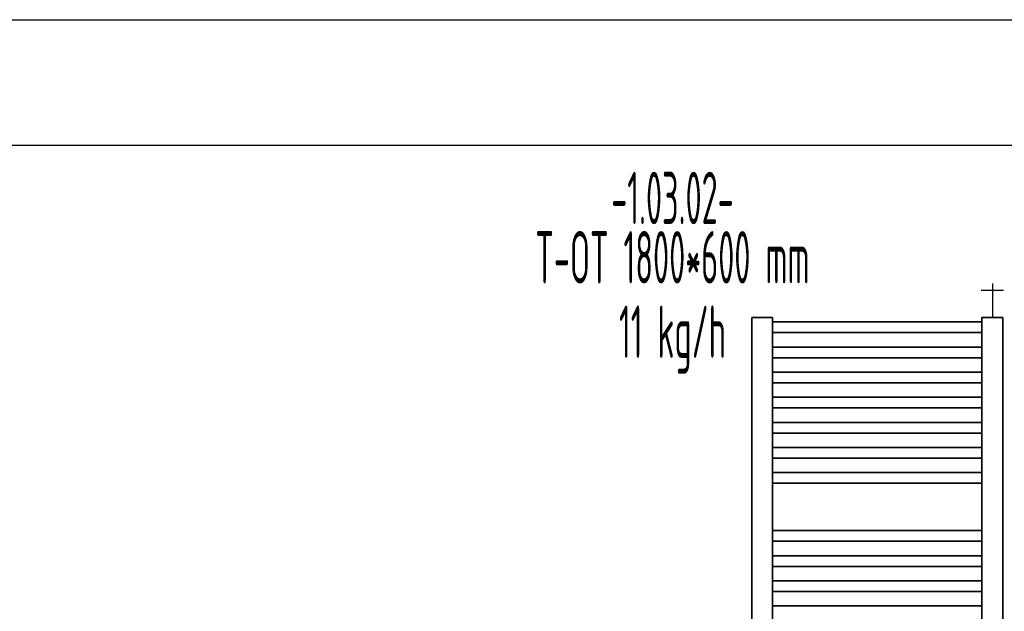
# Model space of a CAD drawing. Header units: millimetres. Extents: x 60394 to 199354, y 20895 to 166073.
# Tile 107 of 256: x 92498 to 94850, y 22282 to 23695. Entities that reach past the tile are written whole.
import ezdxf
from ezdxf.enums import TextEntityAlignment as Align

# ---------------------------------------------------------------- set-up
doc = ezdxf.new("R2010")
doc.units = ezdxf.units.MM
for name, color, linetype, lineweight in [('JS_VYT_POPIS - OBECNĚ', 7, 'Continuous', 5), ('UT_SCHÉMA_SYMBOLY', 7, 'Continuous', 25), ('UT_ZAŘÍZENÍ - OT', 3, 'Continuous', 35)]:
    doc.layers.add(name, color=color, linetype=linetype, lineweight=lineweight)
doc.styles.add('VZT_POPIS', font='isocp.shx', dxfattribs={"width": 0.6, "height": 125})

msp = doc.modelspace()

# ---------------------------------------------------------------- linework, layer by layer
for p, q in [((64740.6, 23695.4), (199354.4, 23695.4)), ((64740.6, 23395.4), (199354.4, 23395.4))]:
    msp.add_line(p, q)
at = {"layer": 'UT_SCHÉMA_SYMBOLY'}
for p, q in [((94821.6, 23065.5), (94821.6, 22983.6)), ((94794.6, 23049.5), (94848.6, 23049.5))]:
    msp.add_line(p, q, dxfattribs=at)
at = {"layer": 'UT_ZAŘÍZENÍ - OT', "linetype": 'Continuous'}
for p, q in [((94296.6, 22983.6), (94246.6, 22983.6)), ((94246.6, 22983.6), (94246.6, 21163.6)), ((94296.6, 21163.6), (94296.6, 22983.6)), ((94846.6, 22983.6), (94796.6, 22983.6)), ((94796.6, 22983.6), (94796.6, 21163.6)), ((94846.6, 21163.6), (94846.6, 22983.6)), ((94296.6, 22973.3), (94796.6, 22973.3)), ((94296.6, 22973.3), (94796.6, 22973.3)), ((94296.6, 22973.3), (94796.6, 22973.3)), ((94296.6, 22973.3), (94796.6, 22973.3)), ((94296.6, 22973.3), (94796.6, 22973.3)), ((94296.6, 22973.3), (94796.6, 22973.3)), ((94296.6, 22973.3), (94796.6, 22973.3)), ((94296.6, 22973.3), (94796.6, 22973.3)), ((94296.6, 22973.3), (94796.6, 22973.3)), ((94296.6, 22973.3), (94796.6, 22973.3)), ((94296.6, 22973.3), (94796.6, 22973.3)), ((94296.6, 22973.3), (94796.6, 22973.3)), ((94296.6, 22973.3), (94796.6, 22973.3)), ((94296.6, 22973.3), (94796.6, 22973.3)), ((94296.6, 22973.3), (94796.6, 22973.3)), ((94296.6, 22973.3), (94796.6, 22973.3)), ((94296.6, 22973.3), (94796.6, 22973.3)), ((94296.6, 22973.3), (94796.6, 22973.3)), ((94296.6, 22973.3), (94796.6, 22973.3)), ((94296.6, 22973.3), (94796.6, 22973.3)), ((94296.6, 22973.3), (94796.6, 22973.3)), ((94296.6, 22973.3), (94796.6, 22973.3)), ((94296.6, 22973.3), (94796.6, 22973.3)), ((94296.6, 22973.3), (94796.6, 22973.3)), ((94296.6, 22973.3), (94796.6, 22973.3)), ((94296.6, 22973.3), (94796.6, 22973.3)), ((94296.6, 22973.3), (94796.6, 22973.3)), ((94296.6, 22973.3), (94796.6, 22973.3)), ((94296.6, 22973.3), (94796.6, 22973.3)), ((94296.6, 22973.3), (94796.6, 22973.3)), ((94296.6, 22973.3), (94796.6, 22973.3)), ((94296.6, 22973.3), (94796.6, 22973.3)), ((94296.6, 22973.3), (94796.6, 22973.3)), ((94296.6, 22973.3), (94796.6, 22973.3)), ((94296.6, 22947.9), (94796.6, 22947.9)), ((94296.6, 22947.9), (94796.6, 22947.9)), ((94296.6, 22947.9), (94796.6, 22947.9)), ((94296.6, 22947.9), (94796.6, 22947.9)), ((94296.6, 22947.9), (94796.6, 22947.9)), ((94296.6, 22947.9), (94796.6, 22947.9)), ((94296.6, 22947.9), (94796.6, 22947.9)), ((94296.6, 22947.9), (94796.6, 22947.9)), ((94296.6, 22947.9), (94796.6, 22947.9)), ((94296.6, 22947.9), (94796.6, 22947.9)), ((94296.6, 22947.9), (94796.6, 22947.9)), ((94296.6, 22947.9), (94796.6, 22947.9)), ((94296.6, 22947.9), (94796.6, 22947.9)), ((94296.6, 22947.9), (94796.6, 22947.9)), ((94296.6, 22947.9), (94796.6, 22947.9)), ((94296.6, 22947.9), (94796.6, 22947.9)), ((94296.6, 22947.9), (94796.6, 22947.9)), ((94296.6, 22947.9), (94796.6, 22947.9)), ((94296.6, 22947.9), (94796.6, 22947.9)), ((94296.6, 22947.9), (94796.6, 22947.9)), ((94296.6, 22947.9), (94796.6, 22947.9)), ((94296.6, 22947.9), (94796.6, 22947.9)), ((94296.6, 22947.9), (94796.6, 22947.9)), ((94296.6, 22947.9), (94796.6, 22947.9)), ((94296.6, 22947.9), (94796.6, 22947.9)), ((94296.6, 22947.9), (94796.6, 22947.9)), ((94296.6, 22947.9), (94796.6, 22947.9)), ((94296.6, 22947.9), (94796.6, 22947.9)), ((94296.6, 22947.9), (94796.6, 22947.9)), ((94296.6, 22947.9), (94796.6, 22947.9)), ((94296.6, 22947.9), (94796.6, 22947.9)), ((94296.6, 22947.9), (94796.6, 22947.9)), ((94296.6, 22947.9), (94796.6, 22947.9)), ((94296.6, 22947.9), (94796.6, 22947.9)), ((94296.6, 22913.3), (94796.6, 22913.3)), ((94296.6, 22913.3), (94796.6, 22913.3)), ((94296.6, 22913.3), (94796.6, 22913.3)), ((94296.6, 22913.3), (94796.6, 22913.3)), ((94296.6, 22913.3), (94796.6, 22913.3)), ((94296.6, 22913.3), (94796.6, 22913.3)), ((94296.6, 22913.3), (94796.6, 22913.3)), ((94296.6, 22913.3), (94796.6, 22913.3)), ((94296.6, 22913.3), (94796.6, 22913.3)), ((94296.6, 22913.3), (94796.6, 22913.3)), ((94296.6, 22913.3), (94796.6, 22913.3)), ((94296.6, 22913.3), (94796.6, 22913.3)), ((94296.6, 22913.3), (94796.6, 22913.3)), ((94296.6, 22913.3), (94796.6, 22913.3)), ((94296.6, 22913.3), (94796.6, 22913.3)), ((94296.6, 22913.3), (94796.6, 22913.3)), ((94296.6, 22913.3), (94796.6, 22913.3)), ((94296.6, 22913.3), (94796.6, 22913.3)), ((94296.6, 22913.3), (94796.6, 22913.3)), ((94296.6, 22913.3), (94796.6, 22913.3)), ((94296.6, 22913.3), (94796.6, 22913.3)), ((94296.6, 22913.3), (94796.6, 22913.3)), ((94296.6, 22913.3), (94796.6, 22913.3)), ((94296.6, 22913.3), (94796.6, 22913.3)), ((94296.6, 22913.3), (94796.6, 22913.3)), ((94296.6, 22913.3), (94796.6, 22913.3)), ((94296.6, 22913.3), (94796.6, 22913.3)), ((94296.6, 22913.3), (94796.6, 22913.3)), ((94296.6, 22913.3), (94796.6, 22913.3)), ((94296.6, 22913.3), (94796.6, 22913.3)), ((94296.6, 22913.3), (94796.6, 22913.3)), ((94296.6, 22913.3), (94796.6, 22913.3)), ((94296.6, 22913.3), (94796.6, 22913.3)), ((94296.6, 22913.3), (94796.6, 22913.3)), ((94296.6, 22887.9), (94796.6, 22887.9)), ((94296.6, 22887.9), (94796.6, 22887.9)), ((94296.6, 22887.9), (94796.6, 22887.9)), ((94296.6, 22887.9), (94796.6, 22887.9)), ((94296.6, 22887.9), (94796.6, 22887.9)), ((94296.6, 22887.9), (94796.6, 22887.9)), ((94296.6, 22887.9), (94796.6, 22887.9)), ((94296.6, 22887.9), (94796.6, 22887.9)), ((94296.6, 22887.9), (94796.6, 22887.9)), ((94296.6, 22887.9), (94796.6, 22887.9)), ((94296.6, 22887.9), (94796.6, 22887.9)), ((94296.6, 22887.9), (94796.6, 22887.9)), ((94296.6, 22887.9), (94796.6, 22887.9)), ((94296.6, 22887.9), (94796.6, 22887.9)), ((94296.6, 22887.9), (94796.6, 22887.9)), ((94296.6, 22887.9), (94796.6, 22887.9)), ((94296.6, 22887.9), (94796.6, 22887.9)), ((94296.6, 22887.9), (94796.6, 22887.9)), ((94296.6, 22887.9), (94796.6, 22887.9)), ((94296.6, 22887.9), (94796.6, 22887.9)), ((94296.6, 22887.9), (94796.6, 22887.9)), ((94296.6, 22887.9), (94796.6, 22887.9)), ((94296.6, 22887.9), (94796.6, 22887.9)), ((94296.6, 22887.9), (94796.6, 22887.9)), ((94296.6, 22887.9), (94796.6, 22887.9)), ((94296.6, 22887.9), (94796.6, 22887.9)), ((94296.6, 22887.9), (94796.6, 22887.9)), ((94296.6, 22887.9), (94796.6, 22887.9)), ((94296.6, 22887.9), (94796.6, 22887.9)), ((94296.6, 22887.9), (94796.6, 22887.9)), ((94296.6, 22887.9), (94796.6, 22887.9)), ((94296.6, 22887.9), (94796.6, 22887.9)), ((94296.6, 22887.9), (94796.6, 22887.9)), ((94296.6, 22887.9), (94796.6, 22887.9)), ((94296.6, 22853.3), (94796.6, 22853.3)), ((94296.6, 22853.3), (94796.6, 22853.3)), ((94296.6, 22853.3), (94796.6, 22853.3)), ((94296.6, 22853.3), (94796.6, 22853.3)), ((94296.6, 22853.3), (94796.6, 22853.3)), ((94296.6, 22853.3), (94796.6, 22853.3)), ((94296.6, 22853.3), (94796.6, 22853.3)), ((94296.6, 22853.3), (94796.6, 22853.3)), ((94296.6, 22853.3), (94796.6, 22853.3)), ((94296.6, 22853.3), (94796.6, 22853.3)), ((94296.6, 22853.3), (94796.6, 22853.3)), ((94296.6, 22853.3), (94796.6, 22853.3)), ((94296.6, 22853.3), (94796.6, 22853.3)), ((94296.6, 22853.3), (94796.6, 22853.3)), ((94296.6, 22853.3), (94796.6, 22853.3)), ((94296.6, 22853.3), (94796.6, 22853.3)), ((94296.6, 22853.3), (94796.6, 22853.3)), ((94296.6, 22853.3), (94796.6, 22853.3)), ((94296.6, 22853.3), (94796.6, 22853.3)), ((94296.6, 22853.3), (94796.6, 22853.3)), ((94296.6, 22853.3), (94796.6, 22853.3)), ((94296.6, 22853.3), (94796.6, 22853.3)), ((94296.6, 22853.3), (94796.6, 22853.3)), ((94296.6, 22853.3), (94796.6, 22853.3)), ((94296.6, 22853.3), (94796.6, 22853.3)), ((94296.6, 22853.3), (94796.6, 22853.3)), ((94296.6, 22853.3), (94796.6, 22853.3)), ((94296.6, 22853.3), (94796.6, 22853.3)), ((94296.6, 22853.3), (94796.6, 22853.3)), ((94296.6, 22853.3), (94796.6, 22853.3)), ((94296.6, 22853.3), (94796.6, 22853.3)), ((94296.6, 22853.3), (94796.6, 22853.3)), ((94296.6, 22853.3), (94796.6, 22853.3)), ((94296.6, 22853.3), (94796.6, 22853.3)), ((94296.6, 22827.9), (94796.6, 22827.9)), ((94296.6, 22827.9), (94796.6, 22827.9)), ((94296.6, 22827.9), (94796.6, 22827.9)), ((94296.6, 22827.9), (94796.6, 22827.9)), ((94296.6, 22827.9), (94796.6, 22827.9)), ((94296.6, 22827.9), (94796.6, 22827.9)), ((94296.6, 22827.9), (94796.6, 22827.9)), ((94296.6, 22827.9), (94796.6, 22827.9)), ((94296.6, 22827.9), (94796.6, 22827.9)), ((94296.6, 22827.9), (94796.6, 22827.9)), ((94296.6, 22827.9), (94796.6, 22827.9)), ((94296.6, 22827.9), (94796.6, 22827.9)), ((94296.6, 22827.9), (94796.6, 22827.9)), ((94296.6, 22827.9), (94796.6, 22827.9)), ((94296.6, 22827.9), (94796.6, 22827.9)), ((94296.6, 22827.9), (94796.6, 22827.9)), ((94296.6, 22827.9), (94796.6, 22827.9)), ((94296.6, 22827.9), (94796.6, 22827.9)), ((94296.6, 22827.9), (94796.6, 22827.9)), ((94296.6, 22827.9), (94796.6, 22827.9)), ((94296.6, 22827.9), (94796.6, 22827.9)), ((94296.6, 22827.9), (94796.6, 22827.9)), ((94296.6, 22827.9), (94796.6, 22827.9)), ((94296.6, 22827.9), (94796.6, 22827.9)), ((94296.6, 22827.9), (94796.6, 22827.9)), ((94296.6, 22827.9), (94796.6, 22827.9)), ((94296.6, 22827.9), (94796.6, 22827.9)), ((94296.6, 22827.9), (94796.6, 22827.9)), ((94296.6, 22827.9), (94796.6, 22827.9)), ((94296.6, 22827.9), (94796.6, 22827.9)), ((94296.6, 22827.9), (94796.6, 22827.9)), ((94296.6, 22827.9), (94796.6, 22827.9)), ((94296.6, 22827.9), (94796.6, 22827.9)), ((94296.6, 22827.9), (94796.6, 22827.9)), ((94296.6, 22793.3), (94796.6, 22793.3)), ((94296.6, 22793.3), (94796.6, 22793.3)), ((94296.6, 22793.3), (94796.6, 22793.3)), ((94296.6, 22793.3), (94796.6, 22793.3)), ((94296.6, 22793.3), (94796.6, 22793.3)), ((94296.6, 22793.3), (94796.6, 22793.3)), ((94296.6, 22793.3), (94796.6, 22793.3)), ((94296.6, 22793.3), (94796.6, 22793.3)), ((94296.6, 22793.3), (94796.6, 22793.3)), ((94296.6, 22793.3), (94796.6, 22793.3)), ((94296.6, 22793.3), (94796.6, 22793.3)), ((94296.6, 22793.3), (94796.6, 22793.3)), ((94296.6, 22793.3), (94796.6, 22793.3)), ((94296.6, 22793.3), (94796.6, 22793.3)), ((94296.6, 22793.3), (94796.6, 22793.3)), ((94296.6, 22793.3), (94796.6, 22793.3)), ((94296.6, 22793.3), (94796.6, 22793.3)), ((94296.6, 22793.3), (94796.6, 22793.3)), ((94296.6, 22793.3), (94796.6, 22793.3)), ((94296.6, 22793.3), (94796.6, 22793.3)), ((94296.6, 22793.3), (94796.6, 22793.3)), ((94296.6, 22793.3), (94796.6, 22793.3)), ((94296.6, 22793.3), (94796.6, 22793.3)), ((94296.6, 22793.3), (94796.6, 22793.3)), ((94296.6, 22793.3), (94796.6, 22793.3)), ((94296.6, 22793.3), (94796.6, 22793.3)), ((94296.6, 22793.3), (94796.6, 22793.3)), ((94296.6, 22793.3), (94796.6, 22793.3)), ((94296.6, 22793.3), (94796.6, 22793.3)), ((94296.6, 22793.3), (94796.6, 22793.3)), ((94296.6, 22793.3), (94796.6, 22793.3)), ((94296.6, 22793.3), (94796.6, 22793.3)), ((94296.6, 22793.3), (94796.6, 22793.3)), ((94296.6, 22793.3), (94796.6, 22793.3)), ((94296.6, 22767.9), (94796.6, 22767.9)), ((94296.6, 22767.9), (94796.6, 22767.9)), ((94296.6, 22767.9), (94796.6, 22767.9)), ((94296.6, 22767.9), (94796.6, 22767.9)), ((94296.6, 22767.9), (94796.6, 22767.9)), ((94296.6, 22767.9), (94796.6, 22767.9)), ((94296.6, 22767.9), (94796.6, 22767.9)), ((94296.6, 22767.9), (94796.6, 22767.9)), ((94296.6, 22767.9), (94796.6, 22767.9)), ((94296.6, 22767.9), (94796.6, 22767.9)), ((94296.6, 22767.9), (94796.6, 22767.9)), ((94296.6, 22767.9), (94796.6, 22767.9)), ((94296.6, 22767.9), (94796.6, 22767.9)), ((94296.6, 22767.9), (94796.6, 22767.9)), ((94296.6, 22767.9), (94796.6, 22767.9)), ((94296.6, 22767.9), (94796.6, 22767.9)), ((94296.6, 22767.9), (94796.6, 22767.9)), ((94296.6, 22767.9), (94796.6, 22767.9)), ((94296.6, 22767.9), (94796.6, 22767.9)), ((94296.6, 22767.9), (94796.6, 22767.9)), ((94296.6, 22767.9), (94796.6, 22767.9)), ((94296.6, 22767.9), (94796.6, 22767.9)), ((94296.6, 22767.9), (94796.6, 22767.9)), ((94296.6, 22767.9), (94796.6, 22767.9)), ((94296.6, 22767.9), (94796.6, 22767.9)), ((94296.6, 22767.9), (94796.6, 22767.9)), ((94296.6, 22767.9), (94796.6, 22767.9)), ((94296.6, 22767.9), (94796.6, 22767.9)), ((94296.6, 22767.9), (94796.6, 22767.9)), ((94296.6, 22767.9), (94796.6, 22767.9)), ((94296.6, 22767.9), (94796.6, 22767.9)), ((94296.6, 22767.9), (94796.6, 22767.9)), ((94296.6, 22767.9), (94796.6, 22767.9)), ((94296.6, 22767.9), (94796.6, 22767.9)), ((94296.6, 22733.3), (94796.6, 22733.3)), ((94296.6, 22733.3), (94796.6, 22733.3)), ((94296.6, 22733.3), (94796.6, 22733.3)), ((94296.6, 22733.3), (94796.6, 22733.3)), ((94296.6, 22733.3), (94796.6, 22733.3)), ((94296.6, 22733.3), (94796.6, 22733.3)), ((94296.6, 22733.3), (94796.6, 22733.3)), ((94296.6, 22733.3), (94796.6, 22733.3)), ((94296.6, 22733.3), (94796.6, 22733.3)), ((94296.6, 22733.3), (94796.6, 22733.3)), ((94296.6, 22733.3), (94796.6, 22733.3)), ((94296.6, 22733.3), (94796.6, 22733.3)), ((94296.6, 22733.3), (94796.6, 22733.3)), ((94296.6, 22733.3), (94796.6, 22733.3)), ((94296.6, 22733.3), (94796.6, 22733.3)), ((94296.6, 22733.3), (94796.6, 22733.3)), ((94296.6, 22733.3), (94796.6, 22733.3)), ((94296.6, 22733.3), (94796.6, 22733.3)), ((94296.6, 22733.3), (94796.6, 22733.3)), ((94296.6, 22733.3), (94796.6, 22733.3)), ((94296.6, 22733.3), (94796.6, 22733.3)), ((94296.6, 22733.3), (94796.6, 22733.3)), ((94296.6, 22733.3), (94796.6, 22733.3)), ((94296.6, 22733.3), (94796.6, 22733.3)), ((94296.6, 22733.3), (94796.6, 22733.3)), ((94296.6, 22733.3), (94796.6, 22733.3)), ((94296.6, 22733.3), (94796.6, 22733.3)), ((94296.6, 22733.3), (94796.6, 22733.3)), ((94296.6, 22733.3), (94796.6, 22733.3)), ((94296.6, 22733.3), (94796.6, 22733.3)), ((94296.6, 22733.3), (94796.6, 22733.3)), ((94296.6, 22733.3), (94796.6, 22733.3)), ((94296.6, 22733.3), (94796.6, 22733.3)), ((94296.6, 22733.3), (94796.6, 22733.3)), ((94296.6, 22707.9), (94796.6, 22707.9)), ((94296.6, 22707.9), (94796.6, 22707.9)), ((94296.6, 22707.9), (94796.6, 22707.9)), ((94296.6, 22707.9), (94796.6, 22707.9)), ((94296.6, 22707.9), (94796.6, 22707.9)), ((94296.6, 22707.9), (94796.6, 22707.9)), ((94296.6, 22707.9), (94796.6, 22707.9)), ((94296.6, 22707.9), (94796.6, 22707.9)), ((94296.6, 22707.9), (94796.6, 22707.9)), ((94296.6, 22707.9), (94796.6, 22707.9)), ((94296.6, 22707.9), (94796.6, 22707.9)), ((94296.6, 22707.9), (94796.6, 22707.9)), ((94296.6, 22707.9), (94796.6, 22707.9)), ((94296.6, 22707.9), (94796.6, 22707.9)), ((94296.6, 22707.9), (94796.6, 22707.9)), ((94296.6, 22707.9), (94796.6, 22707.9)), ((94296.6, 22707.9), (94796.6, 22707.9)), ((94296.6, 22707.9), (94796.6, 22707.9)), ((94296.6, 22707.9), (94796.6, 22707.9)), ((94296.6, 22707.9), (94796.6, 22707.9)), ((94296.6, 22707.9), (94796.6, 22707.9)), ((94296.6, 22707.9), (94796.6, 22707.9)), ((94296.6, 22707.9), (94796.6, 22707.9)), ((94296.6, 22707.9), (94796.6, 22707.9)), ((94296.6, 22707.9), (94796.6, 22707.9)), ((94296.6, 22707.9), (94796.6, 22707.9)), ((94296.6, 22707.9), (94796.6, 22707.9)), ((94296.6, 22707.9), (94796.6, 22707.9)), ((94296.6, 22707.9), (94796.6, 22707.9)), ((94296.6, 22707.9), (94796.6, 22707.9)), ((94296.6, 22707.9), (94796.6, 22707.9)), ((94296.6, 22707.9), (94796.6, 22707.9)), ((94296.6, 22707.9), (94796.6, 22707.9)), ((94296.6, 22707.9), (94796.6, 22707.9)), ((94296.6, 22673.3), (94796.6, 22673.3)), ((94296.6, 22673.3), (94796.6, 22673.3)), ((94296.6, 22673.3), (94796.6, 22673.3)), ((94296.6, 22673.3), (94796.6, 22673.3)), ((94296.6, 22673.3), (94796.6, 22673.3)), ((94296.6, 22673.3), (94796.6, 22673.3)), ((94296.6, 22673.3), (94796.6, 22673.3)), ((94296.6, 22673.3), (94796.6, 22673.3)), ((94296.6, 22673.3), (94796.6, 22673.3)), ((94296.6, 22673.3), (94796.6, 22673.3)), ((94296.6, 22673.3), (94796.6, 22673.3)), ((94296.6, 22673.3), (94796.6, 22673.3)), ((94296.6, 22673.3), (94796.6, 22673.3)), ((94296.6, 22673.3), (94796.6, 22673.3)), ((94296.6, 22673.3), (94796.6, 22673.3)), ((94296.6, 22673.3), (94796.6, 22673.3)), ((94296.6, 22673.3), (94796.6, 22673.3)), ((94296.6, 22673.3), (94796.6, 22673.3)), ((94296.6, 22673.3), (94796.6, 22673.3)), ((94296.6, 22673.3), (94796.6, 22673.3)), ((94296.6, 22673.3), (94796.6, 22673.3)), ((94296.6, 22673.3), (94796.6, 22673.3)), ((94296.6, 22673.3), (94796.6, 22673.3)), ((94296.6, 22673.3), (94796.6, 22673.3)), ((94296.6, 22673.3), (94796.6, 22673.3)), ((94296.6, 22673.3), (94796.6, 22673.3)), ((94296.6, 22673.3), (94796.6, 22673.3)), ((94296.6, 22673.3), (94796.6, 22673.3)), ((94296.6, 22673.3), (94796.6, 22673.3)), ((94296.6, 22673.3), (94796.6, 22673.3)), ((94296.6, 22673.3), (94796.6, 22673.3)), ((94296.6, 22673.3), (94796.6, 22673.3)), ((94296.6, 22673.3), (94796.6, 22673.3)), ((94296.6, 22673.3), (94796.6, 22673.3)), ((94296.6, 22647.9), (94796.6, 22647.9)), ((94296.6, 22647.9), (94796.6, 22647.9)), ((94296.6, 22647.9), (94796.6, 22647.9)), ((94296.6, 22647.9), (94796.6, 22647.9)), ((94296.6, 22647.9), (94796.6, 22647.9)), ((94296.6, 22647.9), (94796.6, 22647.9)), ((94296.6, 22647.9), (94796.6, 22647.9)), ((94296.6, 22647.9), (94796.6, 22647.9)), ((94296.6, 22647.9), (94796.6, 22647.9)), ((94296.6, 22647.9), (94796.6, 22647.9)), ((94296.6, 22647.9), (94796.6, 22647.9)), ((94296.6, 22647.9), (94796.6, 22647.9)), ((94296.6, 22647.9), (94796.6, 22647.9)), ((94296.6, 22647.9), (94796.6, 22647.9)), ((94296.6, 22647.9), (94796.6, 22647.9)), ((94296.6, 22647.9), (94796.6, 22647.9)), ((94296.6, 22647.9), (94796.6, 22647.9)), ((94296.6, 22647.9), (94796.6, 22647.9)), ((94296.6, 22647.9), (94796.6, 22647.9)), ((94296.6, 22647.9), (94796.6, 22647.9)), ((94296.6, 22647.9), (94796.6, 22647.9)), ((94296.6, 22647.9), (94796.6, 22647.9)), ((94296.6, 22647.9), (94796.6, 22647.9)), ((94296.6, 22647.9), (94796.6, 22647.9)), ((94296.6, 22647.9), (94796.6, 22647.9)), ((94296.6, 22647.9), (94796.6, 22647.9)), ((94296.6, 22647.9), (94796.6, 22647.9)), ((94296.6, 22647.9), (94796.6, 22647.9)), ((94296.6, 22647.9), (94796.6, 22647.9)), ((94296.6, 22647.9), (94796.6, 22647.9)), ((94296.6, 22647.9), (94796.6, 22647.9)), ((94296.6, 22647.9), (94796.6, 22647.9)), ((94296.6, 22647.9), (94796.6, 22647.9)), ((94296.6, 22647.9), (94796.6, 22647.9)), ((94296.6, 22613.3), (94796.6, 22613.3)), ((94296.6, 22613.3), (94796.6, 22613.3)), ((94296.6, 22613.3), (94796.6, 22613.3)), ((94296.6, 22613.3), (94796.6, 22613.3)), ((94296.6, 22613.3), (94796.6, 22613.3)), ((94296.6, 22613.3), (94796.6, 22613.3)), ((94296.6, 22613.3), (94796.6, 22613.3)), ((94296.6, 22613.3), (94796.6, 22613.3)), ((94296.6, 22613.3), (94796.6, 22613.3)), ((94296.6, 22613.3), (94796.6, 22613.3)), ((94296.6, 22613.3), (94796.6, 22613.3)), ((94296.6, 22613.3), (94796.6, 22613.3)), ((94296.6, 22613.3), (94796.6, 22613.3)), ((94296.6, 22613.3), (94796.6, 22613.3)), ((94296.6, 22613.3), (94796.6, 22613.3)), ((94296.6, 22613.3), (94796.6, 22613.3)), ((94296.6, 22613.3), (94796.6, 22613.3)), ((94296.6, 22613.3), (94796.6, 22613.3)), ((94296.6, 22613.3), (94796.6, 22613.3)), ((94296.6, 22613.3), (94796.6, 22613.3)), ((94296.6, 22613.3), (94796.6, 22613.3)), ((94296.6, 22613.3), (94796.6, 22613.3)), ((94296.6, 22613.3), (94796.6, 22613.3)), ((94296.6, 22613.3), (94796.6, 22613.3)), ((94296.6, 22613.3), (94796.6, 22613.3)), ((94296.6, 22613.3), (94796.6, 22613.3)), ((94296.6, 22613.3), (94796.6, 22613.3)), ((94296.6, 22613.3), (94796.6, 22613.3)), ((94296.6, 22613.3), (94796.6, 22613.3)), ((94296.6, 22613.3), (94796.6, 22613.3)), ((94296.6, 22613.3), (94796.6, 22613.3)), ((94296.6, 22613.3), (94796.6, 22613.3)), ((94296.6, 22613.3), (94796.6, 22613.3)), ((94296.6, 22613.3), (94796.6, 22613.3)), ((94296.6, 22587.9), (94796.6, 22587.9)), ((94296.6, 22587.9), (94796.6, 22587.9)), ((94296.6, 22587.9), (94796.6, 22587.9)), ((94296.6, 22587.9), (94796.6, 22587.9)), ((94296.6, 22587.9), (94796.6, 22587.9)), ((94296.6, 22587.9), (94796.6, 22587.9)), ((94296.6, 22587.9), (94796.6, 22587.9)), ((94296.6, 22587.9), (94796.6, 22587.9)), ((94296.6, 22587.9), (94796.6, 22587.9)), ((94296.6, 22587.9), (94796.6, 22587.9)), ((94296.6, 22587.9), (94796.6, 22587.9)), ((94296.6, 22587.9), (94796.6, 22587.9)), ((94296.6, 22587.9), (94796.6, 22587.9)), ((94296.6, 22587.9), (94796.6, 22587.9)), ((94296.6, 22587.9), (94796.6, 22587.9)), ((94296.6, 22587.9), (94796.6, 22587.9)), ((94296.6, 22587.9), (94796.6, 22587.9)), ((94296.6, 22587.9), (94796.6, 22587.9)), ((94296.6, 22587.9), (94796.6, 22587.9)), ((94296.6, 22587.9), (94796.6, 22587.9)), ((94296.6, 22587.9), (94796.6, 22587.9)), ((94296.6, 22587.9), (94796.6, 22587.9)), ((94296.6, 22587.9), (94796.6, 22587.9)), ((94296.6, 22587.9), (94796.6, 22587.9)), ((94296.6, 22587.9), (94796.6, 22587.9)), ((94296.6, 22587.9), (94796.6, 22587.9)), ((94296.6, 22587.9), (94796.6, 22587.9)), ((94296.6, 22587.9), (94796.6, 22587.9)), ((94296.6, 22587.9), (94796.6, 22587.9)), ((94296.6, 22587.9), (94796.6, 22587.9)), ((94296.6, 22587.9), (94796.6, 22587.9)), ((94296.6, 22587.9), (94796.6, 22587.9)), ((94296.6, 22587.9), (94796.6, 22587.9)), ((94296.6, 22587.9), (94796.6, 22587.9)), ((94296.6, 22474.8), (94796.6, 22474.8)), ((94296.6, 22474.8), (94796.6, 22474.8)), ((94296.6, 22474.8), (94796.6, 22474.8)), ((94296.6, 22474.8), (94796.6, 22474.8)), ((94296.6, 22474.8), (94796.6, 22474.8)), ((94296.6, 22474.8), (94796.6, 22474.8)), ((94296.6, 22474.8), (94796.6, 22474.8)), ((94296.6, 22474.8), (94796.6, 22474.8)), ((94296.6, 22474.8), (94796.6, 22474.8)), ((94296.6, 22474.8), (94796.6, 22474.8)), ((94296.6, 22474.8), (94796.6, 22474.8)), ((94296.6, 22474.8), (94796.6, 22474.8)), ((94296.6, 22474.8), (94796.6, 22474.8)), ((94296.6, 22474.8), (94796.6, 22474.8)), ((94296.6, 22474.8), (94796.6, 22474.8)), ((94296.6, 22474.8), (94796.6, 22474.8)), ((94296.6, 22474.8), (94796.6, 22474.8)), ((94296.6, 22474.8), (94796.6, 22474.8)), ((94296.6, 22474.8), (94796.6, 22474.8)), ((94296.6, 22474.8), (94796.6, 22474.8)), ((94296.6, 22474.8), (94796.6, 22474.8)), ((94296.6, 22474.8), (94796.6, 22474.8)), ((94296.6, 22474.8), (94796.6, 22474.8)), ((94296.6, 22474.8), (94796.6, 22474.8)), ((94296.6, 22474.8), (94796.6, 22474.8)), ((94296.6, 22474.8), (94796.6, 22474.8)), ((94296.6, 22474.8), (94796.6, 22474.8)), ((94296.6, 22474.8), (94796.6, 22474.8)), ((94296.6, 22474.8), (94796.6, 22474.8)), ((94296.6, 22474.8), (94796.6, 22474.8)), ((94296.6, 22474.8), (94796.6, 22474.8)), ((94296.6, 22474.8), (94796.6, 22474.8)), ((94296.6, 22474.8), (94796.6, 22474.8)), ((94296.6, 22474.8), (94796.6, 22474.8)), ((94296.6, 22449.3), (94796.6, 22449.3)), ((94296.6, 22449.3), (94796.6, 22449.3)), ((94296.6, 22449.3), (94796.6, 22449.3)), ((94296.6, 22449.3), (94796.6, 22449.3)), ((94296.6, 22449.3), (94796.6, 22449.3)), ((94296.6, 22449.3), (94796.6, 22449.3)), ((94296.6, 22449.3), (94796.6, 22449.3)), ((94296.6, 22449.3), (94796.6, 22449.3)), ((94296.6, 22449.3), (94796.6, 22449.3)), ((94296.6, 22449.3), (94796.6, 22449.3)), ((94296.6, 22449.3), (94796.6, 22449.3)), ((94296.6, 22449.3), (94796.6, 22449.3)), ((94296.6, 22449.3), (94796.6, 22449.3)), ((94296.6, 22449.3), (94796.6, 22449.3)), ((94296.6, 22449.3), (94796.6, 22449.3)), ((94296.6, 22449.3), (94796.6, 22449.3)), ((94296.6, 22449.3), (94796.6, 22449.3)), ((94296.6, 22449.3), (94796.6, 22449.3)), ((94296.6, 22449.3), (94796.6, 22449.3)), ((94296.6, 22449.3), (94796.6, 22449.3)), ((94296.6, 22449.3), (94796.6, 22449.3)), ((94296.6, 22449.3), (94796.6, 22449.3)), ((94296.6, 22449.3), (94796.6, 22449.3)), ((94296.6, 22449.3), (94796.6, 22449.3)), ((94296.6, 22449.3), (94796.6, 22449.3)), ((94296.6, 22449.3), (94796.6, 22449.3)), ((94296.6, 22449.3), (94796.6, 22449.3)), ((94296.6, 22449.3), (94796.6, 22449.3)), ((94296.6, 22449.3), (94796.6, 22449.3)), ((94296.6, 22449.3), (94796.6, 22449.3)), ((94296.6, 22449.3), (94796.6, 22449.3)), ((94296.6, 22449.3), (94796.6, 22449.3)), ((94296.6, 22449.3), (94796.6, 22449.3)), ((94296.6, 22449.3), (94796.6, 22449.3)), ((94296.6, 22414.8), (94796.6, 22414.8)), ((94296.6, 22414.8), (94796.6, 22414.8)), ((94296.6, 22414.8), (94796.6, 22414.8)), ((94296.6, 22414.8), (94796.6, 22414.8)), ((94296.6, 22414.8), (94796.6, 22414.8)), ((94296.6, 22414.8), (94796.6, 22414.8)), ((94296.6, 22414.8), (94796.6, 22414.8)), ((94296.6, 22414.8), (94796.6, 22414.8)), ((94296.6, 22414.8), (94796.6, 22414.8)), ((94296.6, 22414.8), (94796.6, 22414.8)), ((94296.6, 22414.8), (94796.6, 22414.8)), ((94296.6, 22414.8), (94796.6, 22414.8)), ((94296.6, 22414.8), (94796.6, 22414.8)), ((94296.6, 22414.8), (94796.6, 22414.8)), ((94296.6, 22414.8), (94796.6, 22414.8)), ((94296.6, 22414.8), (94796.6, 22414.8)), ((94296.6, 22414.8), (94796.6, 22414.8)), ((94296.6, 22414.8), (94796.6, 22414.8)), ((94296.6, 22414.8), (94796.6, 22414.8)), ((94296.6, 22414.8), (94796.6, 22414.8)), ((94296.6, 22414.8), (94796.6, 22414.8)), ((94296.6, 22414.8), (94796.6, 22414.8)), ((94296.6, 22414.8), (94796.6, 22414.8)), ((94296.6, 22414.8), (94796.6, 22414.8)), ((94296.6, 22414.8), (94796.6, 22414.8)), ((94296.6, 22414.8), (94796.6, 22414.8)), ((94296.6, 22414.8), (94796.6, 22414.8)), ((94296.6, 22414.8), (94796.6, 22414.8)), ((94296.6, 22414.8), (94796.6, 22414.8)), ((94296.6, 22414.8), (94796.6, 22414.8)), ((94296.6, 22414.8), (94796.6, 22414.8)), ((94296.6, 22414.8), (94796.6, 22414.8)), ((94296.6, 22414.8), (94796.6, 22414.8)), ((94296.6, 22414.8), (94796.6, 22414.8)), ((94296.6, 22389.3), (94796.6, 22389.3)), ((94296.6, 22389.3), (94796.6, 22389.3)), ((94296.6, 22389.3), (94796.6, 22389.3)), ((94296.6, 22389.3), (94796.6, 22389.3)), ((94296.6, 22389.3), (94796.6, 22389.3)), ((94296.6, 22389.3), (94796.6, 22389.3)), ((94296.6, 22389.3), (94796.6, 22389.3)), ((94296.6, 22389.3), (94796.6, 22389.3)), ((94296.6, 22389.3), (94796.6, 22389.3)), ((94296.6, 22389.3), (94796.6, 22389.3)), ((94296.6, 22389.3), (94796.6, 22389.3)), ((94296.6, 22389.3), (94796.6, 22389.3)), ((94296.6, 22389.3), (94796.6, 22389.3)), ((94296.6, 22389.3), (94796.6, 22389.3)), ((94296.6, 22389.3), (94796.6, 22389.3)), ((94296.6, 22389.3), (94796.6, 22389.3)), ((94296.6, 22389.3), (94796.6, 22389.3)), ((94296.6, 22389.3), (94796.6, 22389.3)), ((94296.6, 22389.3), (94796.6, 22389.3)), ((94296.6, 22389.3), (94796.6, 22389.3)), ((94296.6, 22389.3), (94796.6, 22389.3)), ((94296.6, 22389.3), (94796.6, 22389.3)), ((94296.6, 22389.3), (94796.6, 22389.3)), ((94296.6, 22389.3), (94796.6, 22389.3)), ((94296.6, 22389.3), (94796.6, 22389.3)), ((94296.6, 22389.3), (94796.6, 22389.3)), ((94296.6, 22389.3), (94796.6, 22389.3)), ((94296.6, 22389.3), (94796.6, 22389.3)), ((94296.6, 22389.3), (94796.6, 22389.3)), ((94296.6, 22389.3), (94796.6, 22389.3)), ((94296.6, 22389.3), (94796.6, 22389.3)), ((94296.6, 22389.3), (94796.6, 22389.3)), ((94296.6, 22389.3), (94796.6, 22389.3)), ((94296.6, 22389.3), (94796.6, 22389.3)), ((94296.6, 22354.8), (94796.6, 22354.8)), ((94296.6, 22354.8), (94796.6, 22354.8)), ((94296.6, 22354.8), (94796.6, 22354.8)), ((94296.6, 22354.8), (94796.6, 22354.8)), ((94296.6, 22354.8), (94796.6, 22354.8)), ((94296.6, 22354.8), (94796.6, 22354.8)), ((94296.6, 22354.8), (94796.6, 22354.8)), ((94296.6, 22354.8), (94796.6, 22354.8)), ((94296.6, 22354.8), (94796.6, 22354.8)), ((94296.6, 22354.8), (94796.6, 22354.8)), ((94296.6, 22354.8), (94796.6, 22354.8)), ((94296.6, 22354.8), (94796.6, 22354.8)), ((94296.6, 22354.8), (94796.6, 22354.8)), ((94296.6, 22354.8), (94796.6, 22354.8)), ((94296.6, 22354.8), (94796.6, 22354.8)), ((94296.6, 22354.8), (94796.6, 22354.8)), ((94296.6, 22354.8), (94796.6, 22354.8)), ((94296.6, 22354.8), (94796.6, 22354.8)), ((94296.6, 22354.8), (94796.6, 22354.8)), ((94296.6, 22354.8), (94796.6, 22354.8)), ((94296.6, 22354.8), (94796.6, 22354.8)), ((94296.6, 22354.8), (94796.6, 22354.8)), ((94296.6, 22354.8), (94796.6, 22354.8)), ((94296.6, 22354.8), (94796.6, 22354.8)), ((94296.6, 22354.8), (94796.6, 22354.8)), ((94296.6, 22354.8), (94796.6, 22354.8)), ((94296.6, 22354.8), (94796.6, 22354.8)), ((94296.6, 22354.8), (94796.6, 22354.8)), ((94296.6, 22354.8), (94796.6, 22354.8)), ((94296.6, 22354.8), (94796.6, 22354.8)), ((94296.6, 22354.8), (94796.6, 22354.8)), ((94296.6, 22354.8), (94796.6, 22354.8)), ((94296.6, 22354.8), (94796.6, 22354.8)), ((94296.6, 22354.8), (94796.6, 22354.8)), ((94296.6, 22329.3), (94796.6, 22329.3)), ((94296.6, 22329.3), (94796.6, 22329.3)), ((94296.6, 22329.3), (94796.6, 22329.3)), ((94296.6, 22329.3), (94796.6, 22329.3)), ((94296.6, 22329.3), (94796.6, 22329.3)), ((94296.6, 22329.3), (94796.6, 22329.3)), ((94296.6, 22329.3), (94796.6, 22329.3)), ((94296.6, 22329.3), (94796.6, 22329.3)), ((94296.6, 22329.3), (94796.6, 22329.3)), ((94296.6, 22329.3), (94796.6, 22329.3)), ((94296.6, 22329.3), (94796.6, 22329.3)), ((94296.6, 22329.3), (94796.6, 22329.3)), ((94296.6, 22329.3), (94796.6, 22329.3)), ((94296.6, 22329.3), (94796.6, 22329.3)), ((94296.6, 22329.3), (94796.6, 22329.3)), ((94296.6, 22329.3), (94796.6, 22329.3)), ((94296.6, 22329.3), (94796.6, 22329.3)), ((94296.6, 22329.3), (94796.6, 22329.3)), ((94296.6, 22329.3), (94796.6, 22329.3)), ((94296.6, 22329.3), (94796.6, 22329.3)), ((94296.6, 22329.3), (94796.6, 22329.3)), ((94296.6, 22329.3), (94796.6, 22329.3)), ((94296.6, 22329.3), (94796.6, 22329.3)), ((94296.6, 22329.3), (94796.6, 22329.3)), ((94296.6, 22329.3), (94796.6, 22329.3)), ((94296.6, 22329.3), (94796.6, 22329.3)), ((94296.6, 22329.3), (94796.6, 22329.3)), ((94296.6, 22329.3), (94796.6, 22329.3)), ((94296.6, 22329.3), (94796.6, 22329.3)), ((94296.6, 22329.3), (94796.6, 22329.3)), ((94296.6, 22329.3), (94796.6, 22329.3)), ((94296.6, 22329.3), (94796.6, 22329.3)), ((94296.6, 22329.3), (94796.6, 22329.3)), ((94296.6, 22329.3), (94796.6, 22329.3)), ((94296.6, 22294.8), (94796.6, 22294.8)), ((94296.6, 22294.8), (94796.6, 22294.8)), ((94296.6, 22294.8), (94796.6, 22294.8)), ((94296.6, 22294.8), (94796.6, 22294.8)), ((94296.6, 22294.8), (94796.6, 22294.8)), ((94296.6, 22294.8), (94796.6, 22294.8)), ((94296.6, 22294.8), (94796.6, 22294.8)), ((94296.6, 22294.8), (94796.6, 22294.8)), ((94296.6, 22294.8), (94796.6, 22294.8)), ((94296.6, 22294.8), (94796.6, 22294.8)), ((94296.6, 22294.8), (94796.6, 22294.8)), ((94296.6, 22294.8), (94796.6, 22294.8)), ((94296.6, 22294.8), (94796.6, 22294.8)), ((94296.6, 22294.8), (94796.6, 22294.8)), ((94296.6, 22294.8), (94796.6, 22294.8)), ((94296.6, 22294.8), (94796.6, 22294.8)), ((94296.6, 22294.8), (94796.6, 22294.8)), ((94296.6, 22294.8), (94796.6, 22294.8)), ((94296.6, 22294.8), (94796.6, 22294.8)), ((94296.6, 22294.8), (94796.6, 22294.8)), ((94296.6, 22294.8), (94796.6, 22294.8)), ((94296.6, 22294.8), (94796.6, 22294.8)), ((94296.6, 22294.8), (94796.6, 22294.8)), ((94296.6, 22294.8), (94796.6, 22294.8)), ((94296.6, 22294.8), (94796.6, 22294.8)), ((94296.6, 22294.8), (94796.6, 22294.8)), ((94296.6, 22294.8), (94796.6, 22294.8)), ((94296.6, 22294.8), (94796.6, 22294.8)), ((94296.6, 22294.8), (94796.6, 22294.8)), ((94296.6, 22294.8), (94796.6, 22294.8)), ((94296.6, 22294.8), (94796.6, 22294.8)), ((94296.6, 22294.8), (94796.6, 22294.8)), ((94296.6, 22294.8), (94796.6, 22294.8)), ((94296.6, 22294.8), (94796.6, 22294.8))]:
    msp.add_line(p, q, dxfattribs=at)

# ---------------------------------------------------------------- texts
at = {"layer": 'JS_VYT_POPIS - OBECNĚ', "style": 'VZT_POPIS', "width": 0.5}
for s, p in [('-1.03.02-', (94057.4, 23269.5)), ('T-OT 1800*600 mm', (94057.4, 23127.8)), ('11 kg/h', (94057.4, 22949.9))]:
    msp.add_text(s, height=125, dxfattribs=at).set_placement(p, align=Align.MIDDLE_CENTER)

doc.saveas('drawing.dxf')
